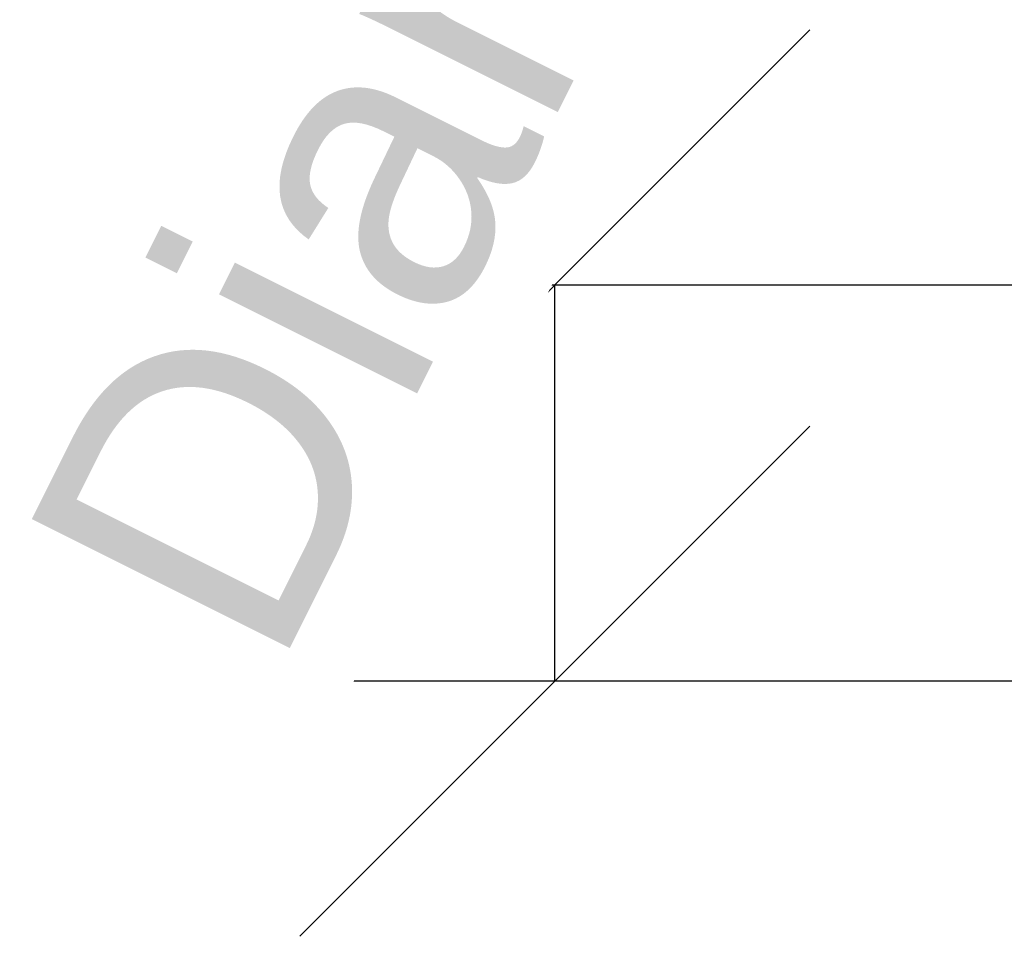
# Model space of a CAD drawing. Header units: millimetres. Extents: x -88 to 21, y -209 to 71.
# Tile 2 of 256: x -88 to -38, y -23 to 24. Entities that reach past the tile are written whole.
import ezdxf

# ---------------------------------------------------------------- set-up
doc = ezdxf.new("R2010")
doc.units = ezdxf.units.MM
doc.styles.add('Arial', font='arial.ttf', dxfattribs={"height": 14.6304})

msp = doc.modelspace()

# ---------------------------------------------------------------- linework, layer by layer
at = {"color": 1, "lineweight": 30}
for p, q in [((-48.024, 22.986), (-73.896, -2.886)), ((-12.192, 10.05), (-73.152, 10.05)), ((-60.96, -10.05), (-60.96, 10.05)), ((-48.024, 2.886), (-73.896, -22.986)), ((-12.192, -10.05), (-73.152, -10.05))]:
    msp.add_line(p, q, dxfattribs=at)

# ---------------------------------------------------------------- next in the draw order: texts
at = {"color": 5, "lineweight": 30, "insert": (-69.707, 33.751, 30.306), "char_height": 14.6304, "width": 99.20583, "attachment_point": 2, "rotation": 63.4349, "line_spacing_factor": 0.941778, "style": 'Arial', "bg_fill": 3, "box_fill_scale": 1.25, "bg_fill_color": 256, "bg_fill_true_color": 13158600, "bg_fill_transparency": 0}
msp.add_mtext('Diameter', dxfattribs=at)

doc.saveas('drawing.dxf')
